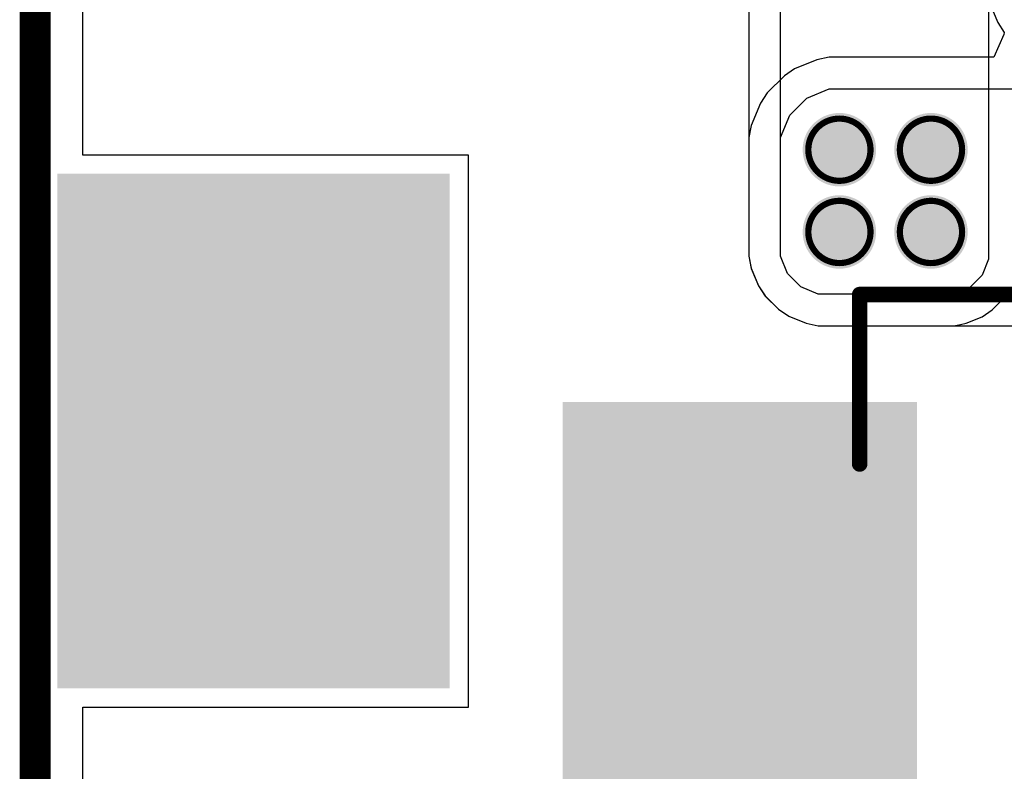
# Model space of a CAD drawing. Header units: inches. Extents: x -0.05 to 7.01, y -0.08 to 1.98.
# Tile 2 of 22: x 0 to 0.31, y 0.36 to 0.61. Entities that reach past the tile are written whole.
import ezdxf

# ---------------------------------------------------------------- set-up
doc = ezdxf.new("R2010")
doc.units = ezdxf.units.IN
doc.header["$MEASUREMENT"] = 0
for name, color, linetype in [('Board Outline', 216, 'Continuous'), ('Bottom Layer', 5, 'Continuous'), ('Bottom Paste', 16, 'Continuous'), ('Bottom Solder', 6, 'Continuous'), ('Drill Drawing', 1, 'Continuous'), ('Top Layer', 1, 'Continuous'), ('Top Overlay', 2, 'Continuous'), ('Top Paste', 8, 'Continuous'), ('Top Solder', 216, 'Continuous'), ('Via Holes', 16, 'Continuous')]:
    doc.layers.add(name, color=color, linetype=linetype)

# ---------------------------------------------------------------- blocks, each defined once
blk = doc.blocks.new('USB_234_BCW_9')
at = {"layer": 'Top Layer'}
blk.add_hatch(color=1, dxfattribs=at).paths.add_polyline_path([(-0.33958, 0.07818), (-0.22958, 0.07818), (-0.22958, -0.13835), (-0.33958, -0.13835)])
at = {"layer": 'Top Paste'}
blk.add_hatch(color=8, dxfattribs=at).paths.add_polyline_path([(-0.33958, 0.07818), (-0.22958, 0.07818), (-0.22958, -0.13835), (-0.33958, -0.13835)])
at = {"layer": 'Top Solder'}
blk.add_hatch(color=216, dxfattribs=at).paths.add_polyline_path([(-0.34158, 0.08018), (-0.22758, 0.08018), (-0.22758, -0.14035), (-0.34158, -0.14035)])
at = {"layer": 'Top Overlay', "const_width": 0.005}
for points in [[(-0.24606, 0.06028), (-0.24606, 0.11476)], [(-0.24606, 0.11476), (-0.16461, 0.11476)]]:
    blk.add_lwpolyline(points, dxfattribs=at)
at = {"layer": 'Top Overlay', "const_width": 0.0025}
for points in [[(-0.24731, 0.11476, 1), (-0.24481, 0.11476, 1)], [(-0.24731, 0.11476, 1), (-0.24481, 0.11476, 1)], [(-0.24731, 0.06028, 1), (-0.24481, 0.06028, 1)]]:
    blk.add_lwpolyline(points, format="xyb", close=True, dxfattribs=at)

msp = doc.modelspace()

# ---------------------------------------------------------------- hatches: boundary and pattern name
at = {"layer": 'Bottom Layer'}
h = msp.add_hatch(color=5, dxfattribs=at)
edge = h.paths.add_edge_path()
edge.add_arc((0.25856, 0.56344), 0.01181, 0, 360)
h = msp.add_hatch(color=5, dxfattribs=at)
edge = h.paths.add_edge_path()
edge.add_arc((0.288, 0.56344), 0.01181, 0, 360)
msp.add_hatch(color=5, dxfattribs=at).paths.add_polyline_path([(0.12925, 0.39425), (0.01114, 0.39425), (0.01114, 0.55173), (0.12925, 0.55173)])
h = msp.add_hatch(color=5, dxfattribs=at)
edge = h.paths.add_edge_path()
edge.add_arc((0.25856, 0.537), 0.01181, 0, 360)
h = msp.add_hatch(color=5, dxfattribs=at)
edge = h.paths.add_edge_path()
edge.add_arc((0.288, 0.537), 0.01181, 0, 360)
at = {"layer": 'Bottom Paste'}
msp.add_hatch(color=16, dxfattribs=at).paths.add_polyline_path([(0.12925, 0.39425), (0.01114, 0.39425), (0.01114, 0.55173), (0.12925, 0.55173)])
at = {"layer": 'Bottom Solder'}
msp.add_hatch(color=6, dxfattribs=at).paths.add_polyline_path([(0.13325, 0.39025), (0.00714, 0.39025), (0.00714, 0.55573), (0.13325, 0.55573)])
at = {"layer": 'Top Layer'}
h = msp.add_hatch(color=1, dxfattribs=at)
edge = h.paths.add_edge_path()
edge.add_arc((0.25856, 0.56344), 0.01181, 0, 360)
h = msp.add_hatch(color=1, dxfattribs=at)
edge = h.paths.add_edge_path()
edge.add_arc((0.288, 0.56344), 0.01181, 0, 360)
msp.add_hatch(color=1, dxfattribs=at).paths.add_polyline_path([(0.01114, 0.55173), (0.12925, 0.55173), (0.12925, 0.39425), (0.01114, 0.39425)])
h = msp.add_hatch(color=1, dxfattribs=at)
edge = h.paths.add_edge_path()
edge.add_arc((0.25856, 0.537), 0.01181, 0, 360)
h = msp.add_hatch(color=1, dxfattribs=at)
edge = h.paths.add_edge_path()
edge.add_arc((0.288, 0.537), 0.01181, 0, 360)
at = {"layer": 'Top Paste'}
msp.add_hatch(color=8, dxfattribs=at).paths.add_polyline_path([(0.01114, 0.55173), (0.12925, 0.55173), (0.12925, 0.39425), (0.01114, 0.39425)])
at = {"layer": 'Top Solder'}
msp.add_hatch(color=216, dxfattribs=at).paths.add_polyline_path([(0.00714, 0.55573), (0.13325, 0.55573), (0.13325, 0.39025), (0.00714, 0.39025)])
at = {"layer": 'Via Holes'}
h = msp.add_hatch(color=7, dxfattribs=at)
edge = h.paths.add_edge_path()
edge.add_arc((0.25856, 0.56344), 0.00591, 0, 360)
h = msp.add_hatch(color=7, dxfattribs=at)
edge = h.paths.add_edge_path()
edge.add_arc((0.288, 0.56344), 0.00591, 0, 360)
h = msp.add_hatch(color=7, dxfattribs=at)
edge = h.paths.add_edge_path()
edge.add_arc((0.25856, 0.537), 0.00591, 0, 360)
h = msp.add_hatch(color=7, dxfattribs=at)
edge = h.paths.add_edge_path()
edge.add_arc((0.288, 0.537), 0.00591, 0, 360)

# ---------------------------------------------------------------- linework, layer by layer
at = {"layer": 'Board Outline', "const_width": 0.01}
msp.add_lwpolyline([(0, 0), (0, 0.86614)], dxfattribs=at)
at = {"layer": 'Bottom Layer'}
for p, q in [((0.01529, 0.56173), (0.01529, 0.85085)), ((0.22942, 0.6516), (0.22942, 0.5322)), ((0.23961, 0.5322), (0.23961, 0.65199)), ((0.30654, 0.64831), (0.30654, 0.53097)), ((0.13925, 0.56173), (0.01529, 0.56173)), ((0.13925, 0.38425), (0.13925, 0.56173)), ((0.22942, 0.5322), (0.22942, 0.52919)), ((0.23961, 0.52919), (0.23961, 0.5322)), ((0.22942, 0.52919), (0.23019, 0.52529)), ((0.24192, 0.52362), (0.23961, 0.52919)), ((0.30654, 0.53097), (0.30654, 0.5282)), ((0.30654, 0.5282), (0.30442, 0.52308)), ((0.23019, 0.52529), (0.2325, 0.51972)), ((0.24618, 0.51936), (0.24192, 0.52362)), ((0.30442, 0.52308), (0.30051, 0.51917)), ((0.2325, 0.51972), (0.23471, 0.51641)), ((0.25175, 0.51705), (0.24618, 0.51936)), ((0.23471, 0.51641), (0.23897, 0.51215)), ((0.25477, 0.51705), (0.25175, 0.51705)), ((0.29263, 0.51705), (0.25477, 0.51705)), ((0.29539, 0.51705), (0.29263, 0.51705)), ((0.30051, 0.51917), (0.29539, 0.51705)), ((0.30772, 0.51196), (0.31163, 0.51588)), ((0.23897, 0.51215), (0.24228, 0.50994)), ((0.24228, 0.50994), (0.24785, 0.50763)), ((0.29929, 0.50763), (0.30441, 0.50975)), ((0.30441, 0.50975), (0.30772, 0.51196)), ((0.24785, 0.50763), (0.25175, 0.50686)), ((0.25175, 0.50686), (0.25477, 0.50686)), ((0.25477, 0.50686), (0.29262, 0.50686)), ((0.29262, 0.50686), (0.29539, 0.50686)), ((0.29539, 0.50686), (0.29751, 0.50728)), ((0.29539, 0.50686), (0.29539, 0.50686)), ((0.29539, 0.50686), (0.29539, 0.50686)), ((0.29751, 0.50728), (0.29929, 0.50763)), ((0.29929, 0.50763), (0.29929, 0.50763)), ((0.29929, 0.50763), (0.29929, 0.50763)), ((0.01529, 0.34126), (0.01529, 0.38425)), ((0.01529, 0.38425), (0.13925, 0.38425))]:
    msp.add_line(p, q, dxfattribs=at)
at = {"layer": 'Drill Drawing'}
for points, const_width in [([(0.26856, 0.56344, 1), (0.24856, 0.56344, 1)], 0.002), ([(0.298, 0.56344, 1), (0.278, 0.56344, 1)], 0.002), ([(0.24806, 0.56344, 1), (0.24906, 0.56344, 1)], 0.001), ([(0.26806, 0.56344, 1), (0.26906, 0.56344, 1)], 0.001), ([(0.2775, 0.56344, 1), (0.2785, 0.56344, 1)], 0.001), ([(0.2975, 0.56344, 1), (0.2985, 0.56344, 1)], 0.001), ([(0.26856, 0.537, 1), (0.24856, 0.537, 1)], 0.002), ([(0.298, 0.537, 1), (0.278, 0.537, 1)], 0.002), ([(0.24806, 0.537, 1), (0.24906, 0.537, 1)], 0.001), ([(0.26806, 0.537, 1), (0.26906, 0.537, 1)], 0.001), ([(0.2775, 0.537, 1), (0.2785, 0.537, 1)], 0.001), ([(0.2975, 0.537, 1), (0.2985, 0.537, 1)], 0.001)]:
    msp.add_lwpolyline(points, format="xyb", close=True, dxfattribs=dict(at, const_width=const_width))
at = {"layer": 'Top Layer'}
for p, q in [((0.01529, 0.56173), (0.01529, 0.85085)), ((0.30684, 0.61065), (0.30948, 0.60429)), ((0.30948, 0.60429), (0.31157, 0.60115)), ((0.31144, 0.60043), (0.3082, 0.59315)), ((0.31157, 0.60115), (0.31144, 0.60043)), ((0.25135, 0.59238), (0.24417, 0.58941)), ((0.25525, 0.59315), (0.25135, 0.59238)), ((0.3082, 0.59315), (0.25525, 0.59315)), ((0.24417, 0.58941), (0.24086, 0.5872)), ((0.24086, 0.5872), (0.23537, 0.58171)), ((0.24807, 0.57999), (0.25525, 0.58296)), ((0.25525, 0.58296), (0.39383, 0.58296)), ((0.23537, 0.58171), (0.23316, 0.5784)), ((0.24258, 0.5745), (0.24807, 0.57999)), ((0.23316, 0.5784), (0.23019, 0.57123)), ((0.23961, 0.56732), (0.24258, 0.5745)), ((0.23019, 0.57123), (0.22942, 0.56732)), ((0.22942, 0.56732), (0.22942, 0.52921)), ((0.23961, 0.52921), (0.23961, 0.56732)), ((0.13925, 0.56173), (0.01529, 0.56173)), ((0.13925, 0.38425), (0.13925, 0.56173)), ((0.22942, 0.52921), (0.23019, 0.52531)), ((0.24192, 0.52363), (0.23961, 0.52921)), ((0.23019, 0.52531), (0.2325, 0.51973)), ((0.24619, 0.51936), (0.24192, 0.52363)), ((0.2325, 0.51973), (0.23471, 0.51642)), ((0.25177, 0.51705), (0.24619, 0.51936)), ((0.23471, 0.51642), (0.23898, 0.51215)), ((0.32595, 0.51705), (0.25177, 0.51705)), ((0.23898, 0.51215), (0.24229, 0.50994)), ((0.24229, 0.50994), (0.24787, 0.50763)), ((0.24787, 0.50763), (0.25177, 0.50686)), ((0.25177, 0.50686), (0.32545, 0.50686)), ((0.01529, 0.34126), (0.01529, 0.38425)), ((0.01529, 0.38425), (0.13925, 0.38425))]:
    msp.add_line(p, q, dxfattribs=at)

# ---------------------------------------------------------------- block references
msp.add_blockref('USB_234_BCW_9', (0.51114, 0.40212))

doc.saveas('drawing.dxf')
